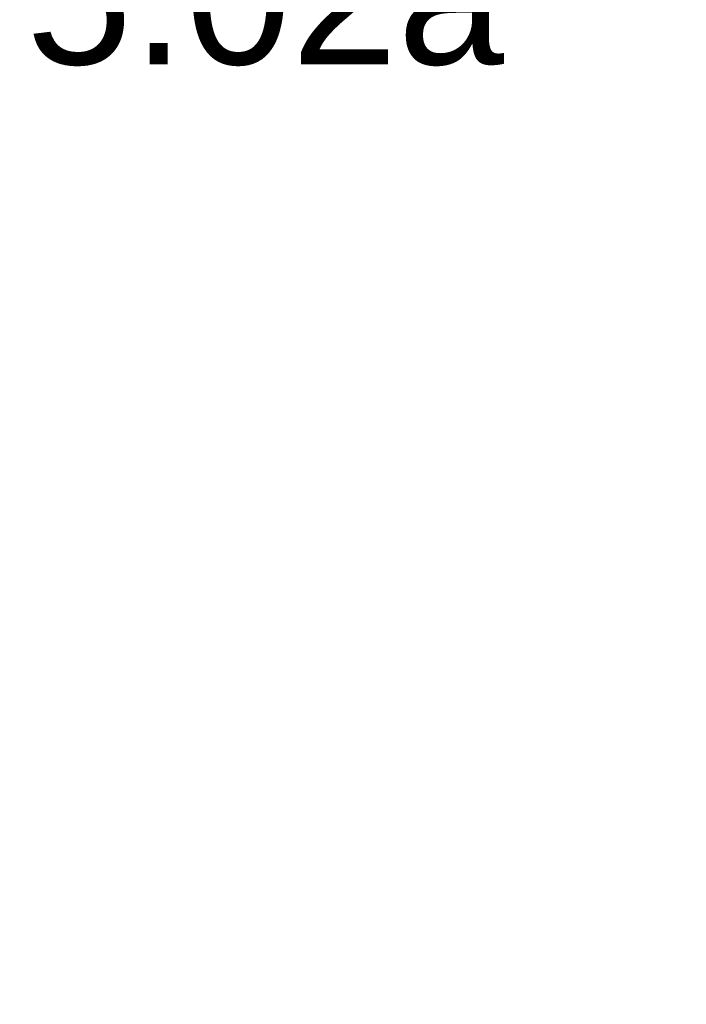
# Model space of a CAD drawing. Header units: metres. Extents: x 63115 to 703450, y -261936 to -53969.
# Tile 215 of 256: x 167477 to 167965, y -131731 to -131011. Entities that reach past the tile are written whole.
import ezdxf
from ezdxf.enums import TextEntityAlignment as Align

# ---------------------------------------------------------------- set-up
doc = ezdxf.new("R2010")
doc.units = ezdxf.units.M
for name, color, linetype in [('_03-PROJECTION', 1, 'Continuous'), ('_05text5', 8, 'Continuous'), ('_11-BLOCKS', 7, 'Continuous')]:
    doc.layers.add(name, color=color, linetype=linetype)
doc.styles.add('NIOstandard', font='arial.ttf')

# ---------------------------------------------------------------- blocks, each defined once
blk = doc.blocks.new('*U118')
at = {"layer": '_05text5', "style": 'NIOstandard'}
blk.add_attdef('NR', text='', height=150, rotation=90, dxfattribs=at).set_placement((236.23, -188.58), align=Align.BOTTOM_LEFT)

msp = doc.modelspace()

# ---------------------------------------------------------------- linework, layer by layer
at = {"layer": '_03-PROJECTION'}
msp.add_ellipse((160931.8, -130410.61), major_axis=(-6500, 0), ratio=0.638462, start_param=5.35272, end_param=10.194284, dxfattribs=at)

# ---------------------------------------------------------------- block references
at = {"layer": '_11-BLOCKS'}
ref = msp.add_blockref('*U118', (167670.43, -130837.68), dxfattribs=dict(at, rotation=270))
ref.add_attrib('NR', '5.02a', dxfattribs={"layer": '_05text5', "height": 100, "style": 'NIOstandard'}).set_placement((167481.85, -131073.91), align=Align.BOTTOM_LEFT)

doc.saveas('drawing.dxf')
